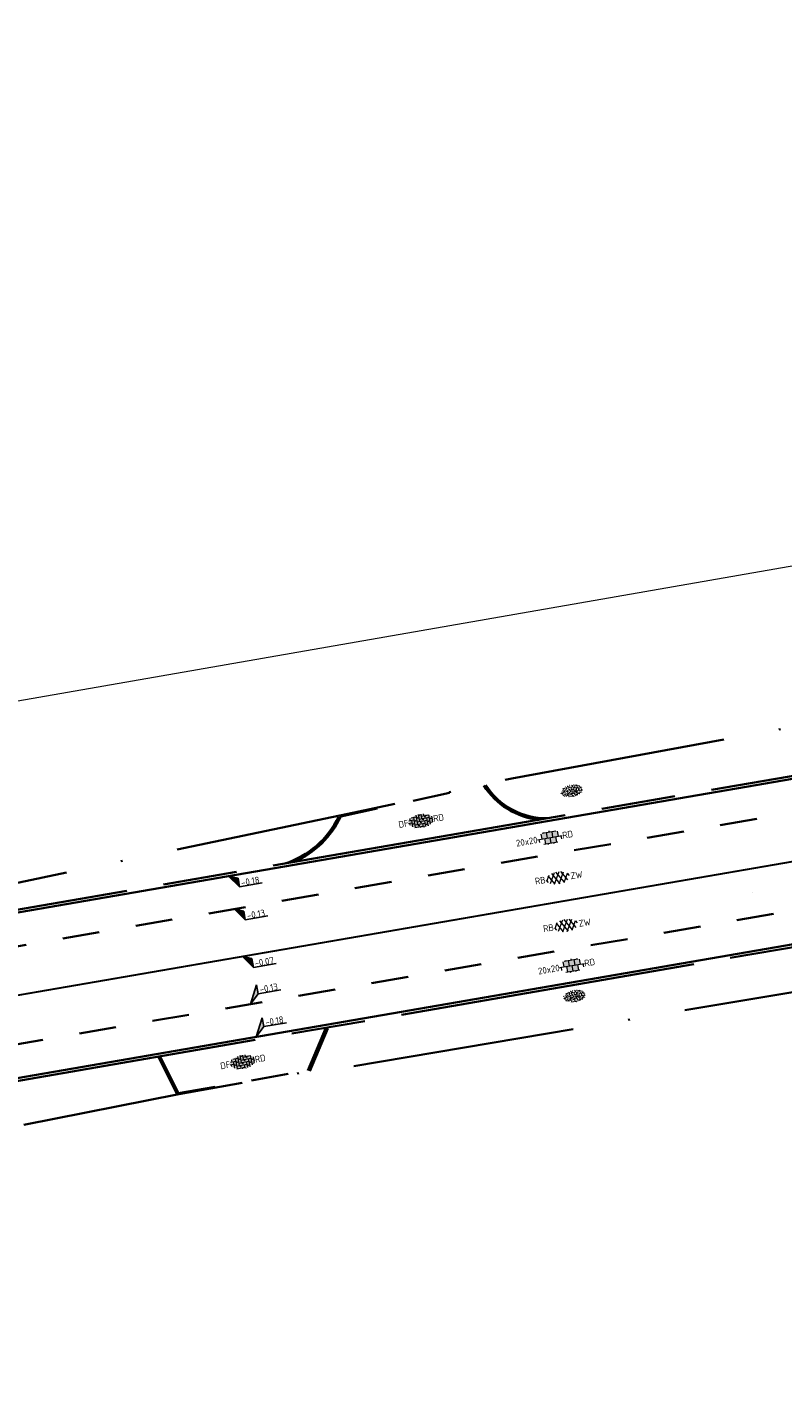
# Model space of a CAD drawing. Header units: metres. Extents: x 0 to 269924, y 0 to 933292.
# Tile 222 of 247: x 135507 to 135548, y 466736 to 466809. Entities that reach past the tile are written whole.
import ezdxf
from ezdxf import colors
from ezdxf.entities.mleader import LeaderData, LeaderLine
from ezdxf.enums import TextEntityAlignment as Align
from ezdxf.math import Vec2, Vec3

# ---------------------------------------------------------------- set-up
doc = ezdxf.new("R2010")
doc.units = ezdxf.units.M
for name, pattern in [('VH-OPSLUITBAND_100X200', [16, 8, -2, 4, -2]), ('VH-OPSLUITBAND_150X250', [24, 16, -2, 4, -2]), ('VW-1-1_STREEP', [2, 1, -1]), ('XX-HIDDEN', [4, 2, -2]), ('XX-PROJECTGRENS', [18, 12, -3, 0, -3])]:
    doc.linetypes.add(name, pattern=pattern)
for name, color, linetype, lineweight in [('N-CO-VH-MATERIAALGRENS-G', 7, 'XX-HIDDEN', 35), ('N-WE-KG-GRENS_PROJECT-G', 7, 'XX-PROJECTGRENS', 35), ('N-WE-VH-KANTOPSLUITING_OPSLUITBAND_100X200-G', 150, 'VH-OPSLUITBAND_100X200', 35), ('N-WE-VH-KANTOPSLUITING_OPSLUITBAND_150X250-G', 150, 'VH-OPSLUITBAND_150X250', 35), ('N-WE-VH-KANTOPSLUITING_VOORKANTBAND-G', 50, 'Continuous', 35), ('N-WE-VH-MATERIAALGRENS-G', 7, 'XX-HIDDEN', 35), ('N-WE-VH-VERHARDING-T18', 10, 'Continuous', 18), ('N-WE-VH-VERHARDING_ASFALT-S', 7, 'Continuous', 18), ('N-WE-VH-VERHARDING_STRAATBAKSTEEN-S', 7, 'Continuous', 18), ('N-WE-VH-VERHARDING_TEGEL-S', 7, 'Continuous', 18), ('N-WE-VW-MARKERING_LANGS_STREEP_11_010-G', 7, 'VW-1-1_STREEP', 13), ('N-WE-VW-MARKERING_LANGS_STREEP_DOORGETROKKEN-G', 7, 'Continuous', 13), ('X-XX-AL-HOOGTELABEL-S', 7, 'Continuous', 25)]:
    doc.layers.add(name, color=color, linetype=linetype, lineweight=lineweight)
doc.layers.add('N-WE-GR-GRAS-S', color=7, linetype='Continuous', lineweight=18, true_color=0x00a500)
doc.layers.add('X-XX-AL-HULPLIJN-G', color=30, linetype='Continuous', lineweight=18, plot=False)
doc.styles.add('NLCS-ISO', font='NLCS-ISO.ttf')
doc.styles.add('NLCS-ISO-M200-T18', font='NLCS-ISO.ttf', dxfattribs={"height": 0.36})

# ---------------------------------------------------------------- blocks, each defined once
blk = doc.blocks.new('*U279')
for p, q in [((2.45, 4.81), (0, 0)), ((2.46, 2.41), (2.45, 4.81)), ((0, 0), (2.46, 2.41)), ((8.66, 2.42), (2.46, 2.41))]:
    blk.add_line(p, q)
blk.add_solid([(2.45, 4.81), (0, 0), (2.46, 2.41)])
at = {"style": 'NLCS-ISO'}
blk.add_attdef('...', text='', height=1.8, rotation=0.0982, dxfattribs=at).set_placement((5.56, 2), align=Align.BOTTOM_CENTER)
blk = doc.blocks.new('*U281')
for p, q in [((2.46, -0.97), (0, 0)), ((0, 0), (2.47, -3.37)), ((2.47, -3.37), (2.46, -0.97)), ((8.67, -3.36), (2.47, -3.37))]:
    blk.add_line(p, q)
blk.add_solid([(2.46, -0.97), (0, 0), (2.47, -3.37)])
at = {"style": 'NLCS-ISO'}
blk.add_attdef('...', text='', height=1.8, rotation=0.0982, dxfattribs=at).set_placement((5.57, -3.79), align=Align.BOTTOM_CENTER)
blk = doc.blocks.new('*U282')
for p, q in [((2.46, -1), (0, 0)), ((0, 0), (2.47, -3.4)), ((2.47, -3.4), (2.46, -1)), ((8.67, -3.39), (2.47, -3.4))]:
    blk.add_line(p, q)
blk.add_solid([(2.46, -1), (0, 0), (2.47, -3.4)])
at = {"style": 'NLCS-ISO'}
blk.add_attdef('...', text='', height=1.8, rotation=0.0982, dxfattribs=at).set_placement((5.57, -3.81), align=Align.BOTTOM_CENTER)
blk = doc.blocks.new('SVH-TEGEL_300X300_DIK_LINT_KL-SO')
at = {"true_color": 0xa50000}
h = blk.add_hatch(color=14, dxfattribs=at)
h.dxf.hatch_style = 1
edge = h.paths.add_edge_path()
edge.add_line((-0.75, 1.5), (-1.9, 1.5))
edge.add_ellipse((0, 0), major_axis=(3.39, 0), ratio=0.533267, start_angle=124.0497, end_angle=131.5106)
edge.add_line((-2.25, 1.36), (-2.25, 0))
edge.add_line((-2.25, 0), (-0.75, 0))
edge.add_line((-0.75, 0), (-0.75, 1.5))
h.paths.add_polyline_path([(0.75, 1.5), (-0.75, 1.5), (-0.75, 0), (0.75, 0)])
edge = h.paths.add_edge_path()
edge.add_ellipse((0, 0), major_axis=(3.39, 0), ratio=0.533267, start_angle=48.4894, end_angle=55.9503)
edge.add_line((1.9, 1.5), (0.75, 1.5))
edge.add_line((0.75, 1.5), (0.75, 0))
edge.add_line((0.75, 0), (2.25, 0))
edge.add_line((2.25, 0), (2.25, 1.36))
h.paths.add_polyline_path([(1.5, 0), (0.75, 0), (0, 0), (0, -1.5), (1.5, -1.5)])
h.paths.add_polyline_path([(0, 0), (-0.75, 0), (-1.5, 0), (-1.5, -1.5), (0, -1.5)])
for p, q in [((-2.25, 1.36), (-2.25, 0)), ((-1.9, 1.5), (1.9, 1.5)), ((-1.5, 1.62), (-1.5, 1.5)), ((-0.75, 1.5), (-0.75, 0)), ((0, 1.81), (0, 1.5)), ((0, 0), (0, -1.5)), ((0.75, 1.5), (0.75, 0)), ((1.5, 1.62), (1.5, 1.5)), ((2.25, 1.36), (2.25, 0)), ((-3.39, 0), (3.39, 0)), ((-3, 0), (-3, -0.85)), ((-1.9, -1.5), (1.9, -1.5)), ((-1.5, 0), (-1.5, -1.5)), ((-0.75, -1.5), (-0.75, -1.77)), ((0.75, -1.5), (0.75, -1.77)), ((1.5, 0), (1.5, -1.5)), ((3, 0), (3, -0.85))]:
    blk.add_line(p, q)
at = {"style": 'NLCS-ISO'}
blk.add_attdef('FORMAAT', text='', height=1.8, dxfattribs=at).set_placement((-3.39, 0), align=Align.MIDDLE_RIGHT)
blk.add_attdef('KLEUR', text='', height=1.8, dxfattribs=at).set_placement((3.39, 0), align=Align.MIDDLE_LEFT)
at = {"style": 'NLCS-ISO', "flags": 1}
blk.add_attdef('FUNCTIE', text='', height=1.8, dxfattribs=at).set_placement((0.12, -3.58), align=Align.MIDDLE_CENTER)
blk = doc.blocks.new('SVH-ASFALT_KL-SO')
at = {"ltscale": 0.1}
for p, q in [((-3.32, -0.4), (-2.47, 1.08)), ((-1.25, -1.65), (-2.73, 0.92)), ((-2.51, -1.23), (-0.92, 1.53)), ((0.09, -1.73), (-1.71, 1.38)), ((-1.45, -1.61), (0.37, 1.54)), ((1.26, -1.54), (-0.53, 1.56)), ((-0.24, -1.74), (1.52, 1.29)), ((2.29, -1.09), (0.8, 1.48)), ((1.15, -1.58), (2.49, 0.75)), ((2.91, 0.06), (2.53, 0.71)), ((-2.96, -0.91), (-3.37, -0.2))]:
    blk.add_line(p, q, dxfattribs=at)
at = {"style": 'NLCS-ISO'}
blk.add_attdef('FUNCTIE_VERHARDING', text='', height=1.8, dxfattribs=at).set_placement((-3.62, -0.09), align=Align.MIDDLE_RIGHT)
blk.add_attdef('KLEUR', text='', height=1.8, dxfattribs=at).set_placement((3.17, -0.09), align=Align.MIDDLE_LEFT)
at = {"style": 'NLCS-ISO', "flags": 1}
blk.add_attdef('FUNCTIE', text='', height=1.8, dxfattribs=at).set_placement((0.12, -3.58), align=Align.MIDDLE_CENTER)
blk = doc.blocks.new('SGR-GRAS_01-SO')
at = {"ltscale": 0.1}
for p, q in [((-1.96, -0.07), (-1.98, 0)), ((-1.93, 0.19), (-1.93, 0.24)), ((-1.89, 0.24), (-1.92, 0.25)), ((-1.67, 0.02), (-1.6, 0.04)), ((-1.6, 0.24), (-1.65, 0.29)), ((-1.53, 0.32), (-1.6, 0.35)), ((-1.45, 0.64), (-1.52, 0.66)), ((-1.52, 0.19), (-1.44, 0.19)), ((-1.47, 0.58), (-1.48, 0.65)), ((-1.43, 0.48), (-1.35, 0.5)), ((-1.36, 0.21), (-1.43, 0.23)), ((-1.42, 0.13), (-1.36, 0.17)), ((-1.38, 0.11), (-1.32, 0.16)), ((-1.37, 0.01), (-1.38, 0.08)), ((-1.33, 0.11), (-1.33, 0.19)), ((-1.3, 0.76), (-1.32, 0.77)), ((-1.28, 0.68), (-1.28, 0.76)), ((-1.17, 0.39), (-1.23, 0.43)), ((-1.17, 0.24), (-1.22, 0.29)), ((-1.15, 0.65), (-1.21, 0.7)), ((-1.11, 0.17), (-1.04, 0.19)), ((-1.03, 0.03), (-1.1, 0.07)), ((-0.94, 0.84), (-1, 0.88)), ((-0.97, 0.51), (-0.92, 0.57)), ((-0.89, 0.5), (-0.97, 0.52)), ((-0.94, 0.19), (-0.87, 0.19)), ((-0.92, 0.42), (-0.86, 0.46)), ((-0.89, 0.81), (-0.82, 0.81)), ((-0.87, 0.66), (-0.89, 0.73)), ((-0.8, 0.06), (-0.88, 0.08)), ((-0.87, 0.62), (-0.8, 0.64)), ((-0.8, 0.47), (-0.87, 0.51)), ((-0.75, 0.24), (-0.8, 0.29)), ((-0.77, 0.09), (-0.79, 0.16)), ((-0.73, 0.65), (-0.78, 0.7)), ((-0.74, 0.03), (-0.73, 0.11)), ((-0.67, 0.11), (-0.73, 0.14)), ((-0.69, 0.61), (-0.68, 0.68)), ((-0.58, 0.92), (-0.64, 0.96)), ((-0.56, 0.92), (-0.51, 0.97)), ((-0.56, 0.32), (-0.48, 0.34)), ((-0.44, 0.55), (-0.51, 0.59)), ((-0.43, 0.78), (-0.5, 0.8)), ((-0.42, 0.71), (-0.36, 0.74)), ((-0.34, 0.35), (-0.41, 0.37)), ((-0.32, 0.24), (-0.38, 0.29)), ((-0.31, 0.19), (-0.37, 0.22)), ((-0.37, 0.19), (-0.29, 0.19)), ((-0.31, 0.65), (-0.36, 0.7)), ((-0.32, 0.81), (-0.24, 0.81)), ((-0.32, 0.77), (-0.24, 0.79)), ((-0.28, 0.73), (-0.29, 0.81)), ((-0.21, 1), (-0.27, 1.03)), ((-0.24, 0.02), (-0.17, 0.04)), ((-0.18, 0.17), (-0.19, 0.24)), ((-0.08, 0.63), (-0.14, 0.67)), ((-0.14, -0.04), (-0.14, 0.03)), ((-0.09, 0.53), (-0.09, 0.6)), ((-0.08, 0.16), (-0.03, 0.21)), ((-0.07, 0.19), (0, 0.23)), ((0.06, 0.27), (-0.01, 0.3)), ((0, 0.47), (0.07, 0.49)), ((0.1, 0.24), (0.05, 0.29)), ((0.13, 0.64), (0.06, 0.66)), ((0.07, 0.99), (0.14, 1.03)), ((0.12, 0.65), (0.07, 0.7)), ((0.22, 0.2), (0.15, 0.22)), ((0.21, 0.19), (0.28, 0.19)), ((0.29, 0.71), (0.22, 0.75)), ((0.24, 0.92), (0.31, 0.94)), ((0.26, 0.81), (0.33, 0.81)), ((0.32, 0.81), (0.3, 0.89)), ((0.31, 0.17), (0.39, 0.19)), ((0.32, 0.57), (0.38, 0.62)), ((0.42, 0.34), (0.36, 0.38)), ((0.42, 0.25), (0.4, 0.32)), ((0.43, 0.48), (0.49, 0.51)), ((0.53, 0.24), (0.47, 0.29)), ((0.54, 0.65), (0.49, 0.7)), ((0.56, -0.02), (0.49, 0.02)), ((0.5, 0.45), (0.51, 0.53)), ((0.59, 0.93), (0.52, 0.94)), ((0.55, 0.62), (0.63, 0.64)), ((0.65, 0.79), (0.58, 0.83)), ((0.68, 0.49), (0.61, 0.51)), ((0.77, 0.05), (0.7, 0.07)), ((0.78, 0.42), (0.72, 0.46)), ((0.78, 0.19), (0.86, 0.19)), ((0.83, 0.81), (0.91, 0.81)), ((0.92, 0.06), (0.85, 0.09)), ((0.87, 0.31), (0.94, 0.33)), ((0.95, 0.24), (0.9, 0.29)), ((0.91, 0.89), (0.91, 0.92)), ((0.97, 0.65), (0.91, 0.7)), ((0.93, 0.76), (0.99, 0.8)), ((1.01, 0.87), (0.95, 0.91)), ((1.01, 0.33), (1, 0.4)), ((1.15, 0.78), (1.08, 0.8)), ((1.15, 0.5), (1.08, 0.54)), ((1.1, 0.38), (1.1, 0.45)), ((1.11, 0.77), (1.18, 0.79)), ((1.24, 0.34), (1.17, 0.36)), ((1.18, 0.01), (1.26, 0.03)), ((1.21, 0.21), (1.26, 0.26)), ((1.28, 0.14), (1.22, 0.17)), ((1.28, 0.25), (1.35, 0.29)), ((1.37, 0.24), (1.32, 0.29)), ((1.39, 0.65), (1.34, 0.7)), ((1.36, 0.19), (1.43, 0.19)), ((1.42, 0.46), (1.5, 0.48)), ((1.51, 0.58), (1.44, 0.62)), ((1.64, 0.21), (1.58, 0.25)), ((1.61, 0.41), (1.59, 0.48)), ((1.69, 0.3), (1.7, 0.37)), ((1.79, 0.19), (1.72, 0.21)), ((1.74, 0.16), (1.81, 0.18)), ((1.8, 0.24), (1.75, 0.29)), ((1.93, 0.19), (1.95, 0.19)), ((-1.92, -0.16), (-1.85, -0.12)), ((-1.82, -0.08), (-1.9, -0.06)), ((-1.76, -0.13), (-1.82, -0.09)), ((-1.78, -0.3), (-1.73, -0.25)), ((-1.62, -0.5), (-1.69, -0.46)), ((-1.63, -0.57), (-1.68, -0.52)), ((-1.61, -0.17), (-1.67, -0.11)), ((-1.57, -0.44), (-1.49, -0.44)), ((-1.54, -0.66), (-1.5, -0.64)), ((-1.4, -0.05), (-1.46, -0.01)), ((-1.38, -0.46), (-1.38, -0.39)), ((-1.35, -0.28), (-1.28, -0.26)), ((-1.27, -0.23), (-1.34, -0.21)), ((-1.26, -0.42), (-1.33, -0.38)), ((-1.27, -0.56), (-1.28, -0.48)), ((-1.21, -0.57), (-1.26, -0.52)), ((-1.18, -0.67), (-1.25, -0.65)), ((-1.19, -0.17), (-1.24, -0.11)), ((-1.13, -0.78), (-1.19, -0.75)), ((-1.06, -0.39), (-1, -0.35)), ((-1.04, -0.58), (-0.97, -0.57)), ((-0.99, -0.44), (-0.92, -0.44)), ((-0.9, -0.34), (-0.96, -0.3)), ((-0.9, -0.65), (-0.84, -0.6)), ((-0.84, -0.94), (-0.85, -0.93)), ((-0.78, -0.57), (-0.84, -0.52)), ((-0.76, -0.7), (-0.83, -0.67)), ((-0.76, -0.17), (-0.82, -0.11)), ((-0.8, -0.13), (-0.73, -0.11)), ((-0.71, -0.38), (-0.79, -0.36)), ((-0.79, -0.54), (-0.78, -0.46)), ((-0.72, -0.89), (-0.65, -0.87)), ((-0.71, -0.9), (-0.64, -0.86)), ((-0.62, -0.82), (-0.7, -0.8)), ((-0.67, -0.48), (-0.69, -0.4)), ((-0.53, -0.26), (-0.6, -0.22)), ((-0.58, -0.99), (-0.59, -0.97)), ((-0.57, -0.1), (-0.5, -0.06)), ((-0.49, -0.25), (-0.44, -0.19)), ((-0.48, -0.44), (-0.41, -0.42)), ((-0.4, -0.63), (-0.46, -0.59)), ((-0.38, -0.98), (-0.43, -0.93)), ((-0.42, -0.44), (-0.34, -0.44)), ((-0.36, -0.57), (-0.41, -0.52)), ((-0.34, -0.17), (-0.39, -0.11)), ((-0.26, -0.99), (-0.33, -0.95)), ((-0.25, -0.09), (-0.32, -0.07)), ((-0.17, -0.18), (-0.24, -0.14)), ((-0.16, -0.53), (-0.23, -0.51)), ((-0.21, -0.61), (-0.15, -0.58)), ((-0.19, -0.62), (-0.19, -0.54)), ((-0.17, -0.74), (-0.1, -0.72)), ((-0.07, -0.97), (-0.14, -0.95)), ((-0.04, -0.55), (-0.1, -0.51)), ((-0.08, -0.4), (-0.09, -0.32)), ((-0.01, -1.01), (0.04, -0.95)), ((0.05, -0.98), (0, -0.93)), ((0.07, -0.57), (0.01, -0.52)), ((0.02, -0.96), (0.01, -0.89)), ((0.08, -0.17), (0.03, -0.11)), ((0.1, -0.91), (0.03, -0.88)), ((0.07, -0.29), (0.14, -0.27)), ((0.19, -0.1), (0.13, -0.06)), ((0.16, -0.44), (0.23, -0.44)), ((0.17, -1.04), (0.22, -1.02)), ((0.31, -0.24), (0.24, -0.22)), ((0.33, -0.47), (0.26, -0.43)), ((0.29, -0.33), (0.35, -0.29)), ((0.4, -0.68), (0.32, -0.66)), ((0.39, -0.6), (0.45, -0.55)), ((0.39, -0.59), (0.46, -0.57)), ((0.4, -0.69), (0.41, -0.62)), ((0.46, -0.83), (0.4, -0.8)), ((0.47, -0.98), (0.42, -0.93)), ((0.49, -0.57), (0.44, -0.52)), ((0.45, -0.12), (0.46, -0.05)), ((0.51, -0.17), (0.45, -0.11)), ((0.52, -0.32), (0.5, -0.24)), ((0.62, -0.88), (0.6, -0.81)), ((0.63, -0.14), (0.7, -0.12)), ((0.69, -0.39), (0.62, -0.35)), ((0.64, -0.84), (0.71, -0.81)), ((0.7, -0.89), (0.77, -0.88)), ((0.73, -0.44), (0.81, -0.44)), ((0.82, -0.76), (0.76, -0.72)), ((0.78, -0.04), (0.85, 0)), ((0.86, -0.39), (0.79, -0.37)), ((0.8, -0.19), (0.85, -0.14)), ((0.86, -0.94), (0.84, -0.93)), ((0.91, -0.57), (0.86, -0.52)), ((0.93, -0.17), (0.88, -0.11)), ((0.95, -0.83), (0.88, -0.81)), ((0.94, -0.44), (1.01, -0.42)), ((1.05, -0.31), (0.99, -0.27)), ((1, -0.77), (1, -0.7)), ((1.05, -0.2), (1.05, -0.12)), ((1.11, -0.24), (1.1, -0.16)), ((1.19, -0.68), (1.12, -0.64)), ((1.14, -0.56), (1.21, -0.52)), ((1.21, -0.8), (1.2, -0.73)), ((1.33, -0.1), (1.26, -0.08)), ((1.26, -0.75), (1.33, -0.73)), ((1.34, -0.57), (1.29, -0.52)), ((1.36, -0.17), (1.3, -0.11)), ((1.31, -0.44), (1.38, -0.44)), ((1.42, -0.23), (1.35, -0.19)), ((1.42, -0.54), (1.35, -0.52)), ((1.55, -0.6), (1.49, -0.56)), ((1.5, -0.29), (1.57, -0.27)), ((1.64, -0.27), (1.65, -0.2)), ((1.64, -0.27), (1.7, -0.23)), ((1.68, -0.55), (1.74, -0.5)), ((1.71, -0.16), (1.69, -0.09)), ((1.78, -0.15), (1.71, -0.11)), ((1.71, -0.52), (1.71, -0.52)), ((1.78, -0.17), (1.73, -0.11)), ((1.88, -0.25), (1.81, -0.23))]:
    blk.add_line(p, q, dxfattribs=at)
at = {"ltscale": 0.1, "style": 'NLCS-ISO'}
blk.add_attdef('TYPE', text='', height=0.5, dxfattribs=at).set_placement((3.47, -0.02), align=Align.MIDDLE_CENTER)
blk = doc.blocks.new('SVH-SBS_DIKFORMAAT_ELLEBOOG_KL-SO')
h = blk.add_hatch(color=254)
edge = h.paths.add_edge_path()
edge.add_ellipse((1.09, 0.12), major_axis=(3.39, 0), ratio=0.533267, start_angle=0, end_angle=360)
for p, q in [((-2.3, 0), (-1.38, 0)), ((-2.13, 0.69), (-0.69, 0.69)), ((-1.38, 0.69), (-1.38, -1.12)), ((-1.35, 1.38), (0, 1.38)), ((-0.69, 1.38), (-0.69, -1.38)), ((0, 1.84), (0, -0.69)), ((0, 0), (2.76, 0)), ((0.69, 1.92), (0.69, 0)), ((0.69, 0.69), (3.45, 0.69)), ((1.38, 1.93), (1.38, 0.69)), ((1.38, 1.38), (3.54, 1.38)), ((2.07, 1.86), (2.07, 1.38)), ((2.76, 0.69), (2.76, -1.45)), ((3.45, 1.38), (3.45, -1.18)), ((4.14, 0.92), (4.14, -0.67)), ((4.14, 0), (4.48, 0)), ((-2.07, 0), (-2.07, -0.54)), ((-0.8, -1.38), (1.38, -1.38)), ((-0.69, -0.69), (2.07, -0.69)), ((0.69, -1.38), (0.69, -1.67)), ((1.38, -0.69), (1.38, -1.68)), ((2.07, 0), (2.07, -1.61)), ((2.76, -1.38), (2.98, -1.38)), ((3.45, -0.69), (4.12, -0.69))]:
    blk.add_line(p, q)
for centre in [(-0.35, 0.34), (0.34, 1.03), (1.03, 1.72), (1.72, 0.34), (2.41, 1.03), (3.79, 0.34), (-1.04, -0.35), (0.34, -1.04), (1.03, -0.35), (2.41, -1.04), (3.11, -0.35)]:
    blk.add_circle(centre, 0.0881)
for centre, start, end in [((-1.73, 1.03), 158.9124, 101.1902), ((1.72, -1.73), 59.0911, 132.3433)]:
    blk.add_arc(centre, 0.0881, start, end)
at = {"style": 'NLCS-ISO'}
blk.add_attdef('FORMAAT', text='', height=1.8, dxfattribs=at).set_placement((-2.3, 0.12), align=Align.MIDDLE_RIGHT)
blk.add_attdef('KLEUR', text='', height=1.8, dxfattribs=at).set_placement((4.49, 0.12), align=Align.MIDDLE_LEFT)
at = {"style": 'NLCS-ISO', "flags": 1}
blk.add_attdef('FUNCTIE', text='', height=1.8, dxfattribs=at).set_placement((0.12, -3.58), align=Align.MIDDLE_CENTER)

msp = doc.modelspace()

# ---------------------------------------------------------------- linework, layer by layer
at = {"layer": 'N-CO-VH-MATERIAALGRENS-G', "flags": 128}
for points in [[(135419.641, 466739.286), (135567.275, 466764.744, 0.030327), (135673.751, 466789.832), (135732.3, 466807.433)], [(135379.44, 466736.988), (135395.569, 466740.229), (135400.074, 466741.075, -0.003741), (135414.839, 466743.735), (135566.391, 466769.869, 0.030327), (135672.254, 466794.812), (135685.535, 466798.804)]]:
    msp.add_lwpolyline(points, format="xyb", dxfattribs=at)
msp.add_lwpolyline([(135515.657, 466751.71), (135522.635, 466752.927)], dxfattribs=at)
at = {"layer": 'N-WE-KG-GRENS_PROJECT-G', "flags": 128}
msp.add_lwpolyline([(133942.152, 466524.013), (133955.533, 466522.507), (133956.145, 466521.626), (133962.811, 466521.355), (133963.543, 466522.67), (133965.054, 466522.563), (133965.551, 466521.193), (133981.5, 466520.334), (133981.565, 466520.896), (133982.028, 466520.86), (133994.134, 466520.33), (133994.151, 466519.671), (134009.067, 466519.478), (134013.911, 466519.512), (134027.732, 466519.636), (134028.693, 466519.554), (134034.796, 466519.611), (134050.86, 466519.659), (134068.501, 466520.152), (134071.254, 466520.237), (134077.26, 466520.692), (134094.041, 466522.635), (134101.385, 466523.282), (134101.428, 466523.91), (134128.995, 466527.092), (134141.938, 466528.627), (134148.421, 466529.392), (134148.476, 466529.087), (134157.108, 466530.24), (134157.762, 466530.339), (134157.953, 466529.076), (134163.706, 466529.946), (134172.69, 466531.055), (134201.838, 466535.069), (134202.197, 466534.878), (134203.304, 466535.042), (134208.161, 466535.722), (134214.682, 466536.673), (134215.15, 466536.846), (134235.766, 466539.754), (134239.587, 466540.449), (134251.117, 466542.218), (134251.536, 466542.09), (134264.479, 466543.833), (134264.487, 466544.317), (134273.56, 466545.641), (134273.608, 466545.287), (134285.679, 466546.863), (134299.118, 466548.971), (134309.192, 466550.345), (134329.805, 466553.659), (134341.526, 466555.206), (134346.97, 466556.112), (134351.977, 466556.025), (134358.949, 466556.887), (134359.186, 466557.313), (134365.426, 466557.917), (134389.225, 466560.758), (134395.395, 466561.519), (134400.633, 466562.019), (134418.638, 466563.907), (134426.404, 466566.343), (134432.472, 466567.14), (134437.532, 466567.422), (134444.848, 466568.25), (134448.277, 466568.388), (134484.594, 466572.762), (134486.539, 466572.966), (134490.599, 466573.546), (134498.499, 466574.536), (134514.318, 466576.701), (134542.397, 466581.367), (134546.702, 466582.122), (134551.593, 466582.441), (134551.871, 466583.179), (134557.906, 466584.406), (134558.276, 466584.115), (134567.36, 466586.004), (134582.717, 466588.715), (134583.108, 466588.972), (134590.444, 466590.398), (134630.038, 466598.271), (134633.264, 466598.923), (134632.087, 466604.993), (134646.051, 466607.537), (134647.414, 466607.429), (134666.972, 466611.405), (134675.342, 466617.463), (134674.819, 466607.593), (134696.995, 466610.537), (134702.172, 466611.327), (134706.525, 466612.071), (134709.085, 466612.323), (134712.087, 466612.776), (134715, 466613.203), (134716.349, 466613.229), (134723.364, 466613.968), (134738.981, 466616.639), (134746.062, 466617.28), (134746.09, 466616.641), (134760.121, 466618.861), (134759.993, 466619.829), (134768.446, 466621.137), (134784.615, 466623.738), (134787.541, 466625.072), (134796.772, 466626.479), (134796.899, 466625.715), (134813.878, 466628.545), (134820.226, 466629.584), (134847.68, 466634.234), (134881.79, 466639.204), (134881.926, 466639.532), (134884.43, 466640.009), (134893.797, 466641.711), (134903.085, 466643.328), (134904.138, 466643.527), (134920.265, 466646.374), (134921.332, 466646.578), (134937.367, 466649.518), (134938.501, 466649.708), (134961.555, 466654.096), (134967.764, 466655.262), (134974.722, 466656.563), (134984.23, 466658.491), (134992.023, 466659.998), (134995.809, 466660.766), (135000.442, 466661.693), (135009.695, 466663.648), (135010.659, 466663.869), (135018.832, 466665.618), (135021.92, 466666.314), (135034.093, 466668.943), (135034.161, 466668.769), (135043.8, 466670.832), (135059.084, 466674.02), (135068.771, 466676.078), (135083.089, 466679.034), (135091.902, 466680.993), (135097.488, 466682.166), (135104.831, 466683.651), (135116.534, 466686.231), (135119.892, 466686.792), (135126.3, 466688.013), (135127.347, 466688.196), (135130.448, 466688.891), (135135.602, 466689.887), (135140.19, 466691.518), (135166.592, 466696.94), (135182.368, 466700.724), (135201.902, 466704.748), (135203.941, 466705.082), (135209.867, 466705.957), (135217.801, 466707.782), (135228.821, 466709.933), (135242.391, 466712.598), (135277.698, 466719.723), (135279.457, 466720.111), (135279.55, 466721.578), (135288.178, 466723.073), (135350.963, 466735.305), (135501.986, 466763.685), (135501.162, 466761.839), (135525.132, 466766.833), (135533.639, 466768.672), (135569.042, 466775.188), (135582.767, 466777.378), (135584.022, 466777.634), (135585.675, 466776.264, 0.01918), (135652.451, 466792.01), (135652.891, 466793.457), (135660.981, 466795.919), (135661.574, 466796.074), (135664.481, 466796.836), (135665.946, 466796.651), (135673.558, 466799.328), (135680.977, 466801.739), (135687.276, 466804.201), (135692.547, 466806.295), (135705.432, 466809.743), (135712.094, 466810.706), (135728.145, 466817.035), (135760.285, 466825.832), (135773.458, 466829.179), (135789.116, 466834.08), (135813.029, 466842.892), (135823.352, 466846.718), (135839.426, 466852.91), (135860.96, 466860.89), (135867.928, 466863.26), (135895.199, 466872.784), (135899.312, 466861.8), (135873.359, 466852.082), (135873.188, 466848.843), (135867.814, 466846.669), (135856.104, 466842.036), (135847.253, 466838.505), (135830.033, 466832.514), (135818.854, 466828.652), (135812.865, 466826.949), (135808.959, 466825.804), (135805.053, 466824.658), (135770.731, 466814.307), (135766.971, 466812.016), (135761.879, 466808.079), (135757.591, 466807.133), (135743.839, 466803.566), (135724.075, 466798.35), (135721.275, 466798.229), (135720.422, 466801.401), (135715.133, 466799.834), (135698.553, 466794.754), (135698.279, 466793.693), (135686.038, 466790.352), (135686.038, 466789.248), (135686.038, 466787.562), (135681.985, 466786.092), (135677.719, 466785.319), (135623.458, 466770.711), (135607.41, 466767.662), (135584.355, 466763.142), (135577.091, 466761.475), (135570.47, 466760.803), (135524.714, 466753.103), (135522.642, 466752.878), (135515.666, 466751.661), (135498.388, 466748.218), (135460.498, 466741.759), (135438.515, 466737.953), (135402.134, 466731.048), (135401.842, 466732.671), (135396.111, 466731.637), (135390.927, 466730.659), (135374.008, 466727.423), (135342.463, 466720.896), (135337.831, 466720.249), (135332.781, 466719.412), (135316.41, 466716.549), (135312.764, 466716.512), (135301.04, 466714.003), (135296.667, 466713.077), (135288.078, 466711.338), (135288.031, 466710.414), (135288.066, 466708.643), (135283.612, 466707.738), (135244.114, 466700.084), (135242.59, 466702.114), (135218.779, 466697.088), (135216.4, 466696.736), (135207.126, 466694.996), (135197.842, 466693.22), (135196.987, 466690.777), (135188.214, 466689.009), (135186.218, 466690.919), (135157.953, 466685.339), (135157.545, 466682.623), (135152.388, 466681.564), (135151.517, 466683.806), (135135.729, 466680.62), (135134.464, 466677.149), (135128.184, 466675.854), (135125.788, 466678.571), (135109.606, 466675.114), (135107.871, 466673.543), (135107.871, 466672.134), (135099.469, 466670.442), (135080.265, 466666.625), (135079.406, 466666.151), (135069.61, 466664.202), (135057.638, 466661.759), (135035.803, 466657.155), (135033.723, 466658.689), (135013.618, 466654.679), (135014.198, 466652.086), (135012.612, 466651.731), (135012.176, 466654.16), (134999.525, 466651.581), (134981.058, 466648.065), (134978.74, 466647.609), (134978.586, 466647.723), (134973.29, 466646.777), (134967.912, 466645.754), (134966.071, 466645.409), (134952.75, 466642.776), (134952.592, 466643.577), (134951.246, 466643.315), (134944.955, 466642.097), (134940.872, 466641.345), (134939.907, 466640.789), (134925.329, 466637.906), (134925.171, 466637.877), (134925.333, 466636.966), (134925.553, 466635.733), (134922.159, 466635.157), (134921.983, 466636.201), (134920.712, 466635.973), (134906.644, 466633.431), (134906.509, 466633.768), (134899.927, 466632.517), (134896.041, 466630.574), (134862.297, 466626.202), (134861.423, 466623.924), (134854.723, 466622.819), (134853.222, 466624.597), (134834.721, 466621.381), (134818.755, 466618.638), (134803.128, 466616.182), (134801.097, 466614.744), (134787.48, 466613.242), (134768.983, 466610.888), (134755.14, 466609.258), (134754.957, 466609.237), (134754.786, 466610.217), (134731.872, 466606.359), (134713.4, 466603.055), (134699.607, 466600.717), (134685.428, 466598.156), (134675.878, 466596.194), (134672.276, 466595.656), (134668.91, 466595.016), (134645.926, 466591.058), (134638.577, 466590.001), (134611.474, 466584.899), (134601.717, 466583.131), (134600.6, 466582.901), (134592.762, 466581.44), (134575.118, 466578.109), (134569.726, 466577.127), (134558.057, 466574.923), (134547.369, 466573.132), (134538.23, 466571.522), (134531.355, 466570.551), (134524.272, 466569.346), (134519.026, 466568.326), (134515.39, 466567.719), (134505.384, 466563.341), (134500.986, 466562.643), (134495.881, 466561.909), (134495.823, 466562.312), (134492.204, 466563.642), (134484.398, 466562.518), (134478.905, 466561.786), (134469.843, 466560.533), (134464.536, 466559.742), (134456.919, 466558.745), (134448.033, 466557.687), (134433.208, 466556.61), (134412.104, 466554.577), (134407.553, 466554.101), (134387.467, 466551.741), (134381.785, 466550.955), (134364.962, 466548.659), (134360.191, 466548.481), (134354.944, 466547.628), (134324.113, 466542.837), (134319.685, 466541.923), (134312.466, 466540.844), (134307.061, 466539.9), (134305.527, 466540.739), (134283.993, 466537.831), (134278.004, 466536.268), (134260.392, 466533.941), (134253.899, 466532.65), (134244.867, 466531.618), (134227.961, 466528.835), (134196.876, 466524.748), (134191.294, 466524.652), (134189.441, 466519.487), (134180.543, 466523.251), (134138.079, 466517.961), (134135.279, 466517.668), (134120.646, 466515.791), (134115.858, 466514.998), (134094.415, 466512.788), (134094.483, 466512.133), (134077.905, 466510.692), (134056.132, 466509.19), (134043.898, 466509.02), (134033.049, 466509.242), (134023.923, 466509.529), (134011.048, 466510.262), (134011.12, 466510.989), (133978.031, 466511.971), (133977.492, 466511.386), (133976.525, 466511.415), (133970.93, 466511.61), (133940.859, 466512.853), (133936.339, 466513.04), (133926.354, 466513.566), (133918.767, 466513.929), (133914.845, 466514.016), (133909.555, 466514.279), (133907.78, 466514.373), (133898.183, 466514.701), (133889.291, 466514.99), (133877.411, 466515.387), (133865.169, 466516.189), (133858.598, 466516.511), (133853.557, 466516.784), (133840.824, 466517.534), (133833.647, 466517.757), (133833.706, 466517.421), (133832.853, 466517.458), (133826.979, 466517.575), (133808.076, 466518.296), (133803.308, 466518.179), (133802.56, 466518.555), (133780.072, 466520.153), (133779.6, 466519.291), (133774.066, 466519.538), (133773.735, 466520.559), (133740.527, 466522.642), (133713.376, 466524.159), (133705.703, 466524.636), (133705.709, 466526.266), (133685.059, 466527.583), (133660.563, 466529.253), (133639.129, 466529.346), (133622.453, 466530.286), (133616.388, 466530.543), (133614.494, 466530.624), (133604.393, 466531.597), (133597.464, 466531.465), (133574.3, 466531.955), (133566.695, 466531.543), (133561.32, 466531.616), (133554.142, 466531.627), (133545.309, 466531.719), (133535.509, 466531.795), (133530.483, 466531.897), (133499.098, 466532.845), (133498.91, 466530.624), (133497.604, 466522.359), (133448.566, 466524.379), (133448.421, 466522.59), (133414.567, 466524.034), (133414.497, 466533.241), (133401.904, 466533.723), (133353.812, 466535.745), (133352.26, 466536.139), (133333.107, 466536.524), (133333.343, 466545.829), (133369.152, 466544.714), (133381.325, 466544.396), (133400.699, 466543.637), (133404.005, 466543.551), (133435.456, 466542.61), (133435.456, 466542.277), (133451.526, 466541.628), (133467.883, 466541.235), (133477.659, 466542.034), (133509.103, 466541.442), (133515.138, 466541.284), (133519.939, 466540.992), (133525.525, 466540.798), (133532.518, 466540.097), (133548.147, 466539.778), (133548.297, 466540.601), (133555.22, 466540.722), (133564.265, 466540.558), (133565.06, 466540.188), (133570.074, 466540.025), (133574.07, 466539.875), (133576.623, 466539.795), (133577.163, 466540.007), (133601.21, 466539.677), (133602.809, 466541.635), (133610.483, 466541.448), (133611.878, 466539.353), (133618.8, 466539.154), (133622.331, 466538.943), (133622.362, 466539.485), (133627.247, 466539.274), (133627.305, 466538.709), (133642.487, 466537.733), (133654.92, 466537.235), (133674.71, 466536.649), (133674.766, 466536.962), (133682.638, 466536.639), (133685.084, 466535.631), (133701.924, 466534.36), (133703.6, 466534.856), (133708.504, 466534.396), (133731.895, 466532.391), (133737.992, 466531.942), (133749.854, 466530.901), (133752.15, 466530.77), (133756.921, 466530.655), (133767.535, 466530.109), (133779.853, 466530.016), (133787.77, 466529.934), (133810.905, 466528.967), (133832.384, 466528.238), (133837.192, 466527.837), (133897.841, 466525.036)], format="xyb", close=True, dxfattribs=at)
at = {"layer": 'N-WE-VH-KANTOPSLUITING_OPSLUITBAND_100X200-G'}
for points in [[(135522.728, 466752.888), (135523.699, 466755.197)], [(135514.566, 466753.647), (135515.568, 466751.665)]]:
    msp.add_lwpolyline(points, dxfattribs=at)
for centre, radius, start, end in [((135535.506, 466770.428), 3.9, 212.79969, 270.59931), ((135519.879, 466768.748), 4.9, 287.9759, 334.06663)]:
    msp.add_arc(centre, radius, start, end, dxfattribs=at)
at = {"layer": 'N-WE-VH-KANTOPSLUITING_OPSLUITBAND_150X250-G', "flags": 128}
for points in [[(135379.411, 466737.136, 0.034306), (135386.001, 466738.937), (135391.647, 466740.905, -0.037443), (135398.894, 466742.838), (135399.714, 466742.992, -0.003741), (135414.507, 466745.657), (135566.06, 466771.79, 0.030327), (135671.693, 466796.679), (135672.594, 466796.95, 0.070064), (135678.888, 466799.851, -0.070064), (135683.991, 466802.204), (135697.398, 466806.234, -0.070064), (135702.953, 466807.086, 0.070064), (135709.803, 466808.136), (135760.671, 466823.428, -0.017204), (135777.605, 466827.89, 0.044699), (135819.281, 466841.358, -0.010903), (135839.713, 466849.521), (135895.033, 466870.235)], [(135433.075, 466739.624), (135567.606, 466762.823, 0.030327), (135674.313, 466787.964), (135723.314, 466802.695, -0.072339), (135728.965, 466803.536, 0.072339), (135733.279, 466804.177), (135745.729, 466807.92, 0.072339), (135749.681, 466809.763, -0.072339), (135754.859, 466812.179), (135763.291, 466814.713, -0.017204), (135779.62, 466819.016, 0.044699), (135822.841, 466832.983, -0.010903), (135842.904, 466840.999), (135898.224, 466861.713)]]:
    msp.add_lwpolyline(points, format="xyb", dxfattribs=at)
at = {"layer": 'N-WE-VH-KANTOPSLUITING_VOORKANTBAND-G'}
for points in [[(135379.44, 466736.988, 0.034306), (135386.051, 466738.796), (135391.696, 466740.764, -0.037443), (135398.922, 466742.69), (135399.741, 466742.844, -0.003741), (135414.533, 466745.509), (135566.085, 466771.642, 0.030327), (135671.736, 466796.535), (135672.637, 466796.806, 0.070064), (135678.969, 466799.725, -0.070064), (135684.034, 466802.06), (135697.442, 466806.09, -0.070064), (135702.955, 466806.936, 0.070064), (135709.846, 466807.992), (135760.714, 466823.284, -0.017204), (135777.638, 466827.744, 0.044699), (135819.34, 466841.22, -0.010903), (135839.766, 466849.38), (135895.085, 466870.094)], [(135433.049, 466739.772), (135567.581, 466762.97, 0.030327), (135674.27, 466788.108), (135723.271, 466802.839, -0.072339), (135728.965, 466803.686, 0.072339), (135733.236, 466804.321), (135745.685, 466808.063, 0.072339), (135749.598, 466809.889, -0.072339), (135754.816, 466812.322), (135763.247, 466814.857, -0.017204), (135779.586, 466819.162, 0.044699), (135822.782, 466833.121, -0.010903), (135842.852, 466841.139), (135898.171, 466861.853)]]:
    msp.add_lwpolyline(points, format="xyb", dxfattribs=at)
for points in [[(135522.635, 466752.927), (135523.606, 466755.235)], [(135514.655, 466753.692), (135515.657, 466751.71)]]:
    msp.add_lwpolyline(points, dxfattribs=at)
for centre, radius, start, end in [((135535.506, 466770.428), 4, 212.26218, 264.04326), ((135519.879, 466768.748), 5, 293.85368, 334.94717)]:
    msp.add_arc(centre, radius, start, end, dxfattribs=at)
at = {"layer": 'N-WE-VH-MATERIAALGRENS-G'}
msp.add_lwpolyline([(135524.408, 466766.631), (135532.123, 466768.293)], dxfattribs=at)
at = {"layer": 'N-WE-VW-MARKERING_LANGS_STREEP_11_010-G', "ltscale": 5, "const_width": 0.1, "flags": 128}
msp.add_lwpolyline([(135512.372, 466757.915), (135538.464, 466762.415)], dxfattribs=at)
at = {"layer": 'N-WE-VW-MARKERING_LANGS_STREEP_DOORGETROKKEN-G', "ltscale": 5, "const_width": 0.1, "flags": 128}
for points in [[(135538.464, 466762.415), (135565.761, 466767.121)], [(135434.869, 466744.551), (135512.372, 466757.915)]]:
    msp.add_lwpolyline(points, dxfattribs=at)
at = {"layer": 'X-XX-AL-HULPLIJN-G'}
msp.add_lwpolyline([(135398.959, 466754.644), (135497.573, 466771.233), (135596.09, 466788.39), (135692.572, 466814.681), (135698.382, 466795.357)], dxfattribs=at)
at = {"layer": 'X-XX-AL-HULPLIJN-G', "flags": 128}
msp.add_lwpolyline([(135512.372, 466757.915), (135538.464, 466762.415)], dxfattribs=at)
at = {"layer": 'X-XX-AL-HULPLIJN-G'}
msp.add_circle((135546.623, 466762.502), 0.000000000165, dxfattribs=at)

# ---------------------------------------------------------------- block references
at = {"layer": 'N-WE-GR-GRAS-S'}
for p, xscale, yscale, zscale, rotation in [((135536.873, 466768.005), 0.3, 0.3, 0.3, 11.3), ((135537.026, 466756.941), 0.2999999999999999, 0.2999999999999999, 0.2999999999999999, 10)]:
    msp.add_blockref('SGR-GRAS_01-SO', p, dxfattribs=dict(at, xscale=xscale, yscale=yscale, zscale=zscale, rotation=rotation))
at = {"layer": 'N-WE-VH-VERHARDING_ASFALT-S'}
ref = msp.add_blockref('SVH-ASFALT_KL-SO', (135536.17, 466763.338), dxfattribs=dict(at, xscale=0.1999999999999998, yscale=0.1999999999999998, zscale=0.1999999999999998, rotation=9.783812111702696))
ref.add_attrib('FUNCTIE_VERHARDING', 'RB', dxfattribs={"layer": '0', "height": 0.36, "rotation": 8.41871, "style": 'NLCS-ISO'}).set_placement((135535.455, 466763.215), align=Align.MIDDLE_RIGHT)
ref.add_attrib('KLEUR', 'ZW', dxfattribs={"layer": '0', "height": 0.36, "rotation": 8.41871, "style": 'NLCS-ISO'}).set_placement((135536.799, 466763.414), align=Align.MIDDLE_LEFT)
ref = msp.add_blockref('SVH-ASFALT_KL-SO', (135536.612, 466760.776), dxfattribs=dict(at, xscale=0.1999999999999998, yscale=0.1999999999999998, zscale=0.1999999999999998, rotation=9.783812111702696))
ref.add_attrib('FUNCTIE_VERHARDING', 'RB', dxfattribs={"layer": '0', "height": 0.36, "rotation": 8.41871, "style": 'NLCS-ISO'}).set_placement((135535.897, 466760.653), align=Align.MIDDLE_RIGHT)
ref.add_attrib('KLEUR', 'ZW', dxfattribs={"layer": '0', "height": 0.36, "rotation": 8.41871, "style": 'NLCS-ISO'}).set_placement((135537.241, 466760.852), align=Align.MIDDLE_LEFT)
at = {"layer": 'N-WE-VH-VERHARDING_STRAATBAKSTEEN-S', "xscale": 0.2, "yscale": 0.2, "zscale": 0.2}
for p, rotation in [((135528.515, 466766.329), 9.78), ((135518.898, 466753.328), 10.83926338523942)]:
    msp.add_blockref('SVH-SBS_DIKFORMAAT_ELLEBOOG_KL-SO', p, dxfattribs=dict(at, rotation=rotation)).add_auto_attribs({'FORMAAT': 'DF', 'KLEUR': 'RD'})
at = {"layer": 'N-WE-VH-VERHARDING_TEGEL-S', "xscale": 0.2, "yscale": 0.2, "zscale": 0.2, "rotation": 9.78381211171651}
for p in [(135535.69, 466765.488), (135536.879, 466758.59)]:
    msp.add_blockref('SVH-TEGEL_300X300_DIK_LINT_KL-SO', p, dxfattribs=at).add_auto_attribs({'FORMAAT': '20x20', 'KLEUR': 'RD'})
at = {"layer": 'X-XX-AL-HOOGTELABEL-S', "xscale": 0.2000000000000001, "yscale": 0.2000000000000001, "zscale": 0.2000000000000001, "rotation": 9.685567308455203}
for name, p, values in [('*U281', (135518.349, 466763.411), {'...': '-0.18'}), ('*U282', (135518.655, 466761.637), {'...': '-0.13'}), ('*U282', (135519.097, 466759.075), {'...': '-0.07'}), ('*U279', (135519.539, 466756.513), {'...': '-0.13'}), ('*U279', (135519.845, 466754.739), {'...': '-0.18'})]:
    msp.add_blockref(name, p, dxfattribs=at).add_auto_attribs(values)

# ---------------------------------------------------------------- leaders
at = {"layer": 'N-WE-VH-VERHARDING-T18'}
ml = msp.add_multileader_mtext('Standard', dxfattribs=at)
ml.set_content('', color=256, style='NLCS-ISO-M200-T18')
ml.set_leader_properties(color=256, linetype='ByLayer', lineweight=-1)
ml.build(insert=Vec2(0, 0))
ml.multileader.update_dxf_attribs({"has_dogleg": 0, "text_left_attachment_type": 5, "text_right_attachment_type": 5, "dogleg_length": 0.36, "arrow_head_size": 0.36})
ctx = ml.context
ctx.base_point, ctx.char_height, ctx.arrow_head_size, ctx.landing_gap_size, ctx.plane_origin = Vec3(135697.392, 466805.766), 0.36, 0.36, 0.18, Vec3(135695.697, 466805.189)
ctx.left_attachment, ctx.right_attachment = 5, 5
notes = []
notes.append((ctx, [(0, (0, 0, 0), (0, 0), (1, 0), 1, [])]))
ctx.mtext.insert, ctx.mtext.rotation, ctx.mtext.flow_direction = Vec3(135697.572, 466806.126), -0.147529, 5
for ctx, leaders in notes:
    for number, flags, end, landing, length, lines in leaders:
        leader = LeaderData()
        leader.index, (leader.has_last_leader_line, leader.has_dogleg_vector, leader.attachment_direction) = number, flags
        leader.last_leader_point, leader.dogleg_vector, leader.dogleg_length = Vec3(end), Vec3(landing), length
        for number, points, colour, breaks in lines:
            line = LeaderLine()
            line.index, line.vertices, line.color, line.breaks = number, Vec3.list(points), colors.encode_raw_color(colour), breaks
            leader.lines.append(line)
        ctx.leaders.append(leader)

doc.saveas('drawing.dxf')
